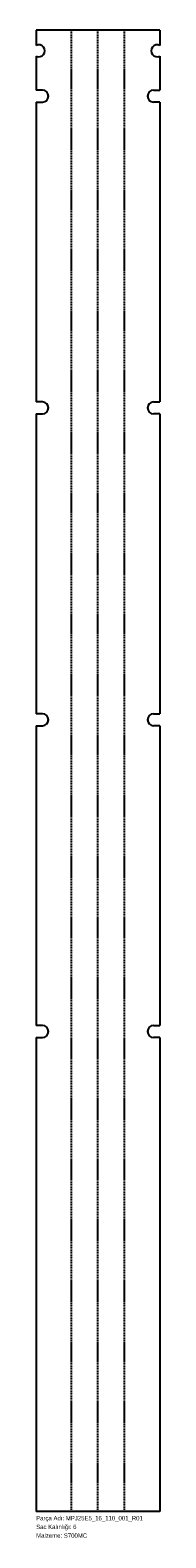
# Model space of a CAD drawing. Header units: millimetres. Extents: x 0 to 341, y -72 to 4086.
import ezdxf

# ---------------------------------------------------------------- set-up
doc = ezdxf.new("R2010")
doc.units = ezdxf.units.MM
for name, pattern in [('SLD-Katı', [0]), ('SLD-Kesik', [4.572, 3.048, -1.524]), ('SLD-Sürekli', [0])]:
    doc.linetypes.add(name, pattern=pattern)
doc.layers.add('METIN', color=96, linetype='SLD-Katı')
doc.styles.add('SLDTEXTSTYLE0', font='ARIAL.TTF', dxfattribs={"width": 0.948, "bigfont": 'bigfont'})
doc.styles.add('SLDTEXTSTYLE1', font='ARIAL.TTF', dxfattribs={"width": 0.948})

msp = doc.modelspace()

# ---------------------------------------------------------------- linework, layer by layer
at = {"color": 7, "linetype": 'SLD-Sürekli', "lineweight": 25}
for p, q in [((0.4, 4086.4), (0.4, 4044.3)), ((340.7, 4086.4), (0.4, 4086.4)), ((340.7, 4086.4), (340.7, 4044.3)), ((0.4, 4014.5), (0.4, 3920.9)), ((340.7, 4014.5), (340.7, 3920.9)), ((17.4, 3920.9), (0.4, 3920.9)), ((323.7, 3920.9), (340.7, 3920.9)), ((0.4, 3887.9), (0.4, 3060.9)), ((0.4, 3887.9), (17.4, 3887.9)), ((340.7, 3887.9), (323.7, 3887.9)), ((340.7, 3887.9), (340.7, 3060.9)), ((17.4, 3060.9), (0.4, 3060.9)), ((323.7, 3060.9), (340.7, 3060.9)), ((0.4, 3027.9), (0.4, 2200.9)), ((0.4, 3027.9), (17.4, 3027.9)), ((340.7, 3027.9), (323.7, 3027.9)), ((340.7, 3027.9), (340.7, 2200.9)), ((17.4, 2200.9), (0.4, 2200.9)), ((0.4, 2167.9), (0.4, 1340.9)), ((0.4, 2167.9), (17.4, 2167.9)), ((323.7, 2200.9), (340.7, 2200.9)), ((340.7, 2167.9), (323.7, 2167.9)), ((340.7, 2167.9), (340.7, 1340.9)), ((17.4, 1340.9), (0.4, 1340.9)), ((323.7, 1340.9), (340.7, 1340.9)), ((0.4, 1307.9), (0.4, 0.4)), ((0.4, 1307.9), (17.4, 1307.9)), ((340.7, 1307.9), (323.7, 1307.9)), ((340.7, 1307.9), (340.7, 0.4)), ((340.7, 0.4), (0.4, 0.4))]:
    msp.add_line(p, q, dxfattribs=at)
at = {"color": 7, "linetype": 'SLD-Kesik'}
for p, q in [((97.3, 0.4), (97.3, 4086.4)), ((170.5, 0.4), (170.5, 4086.4)), ((243.7, 0.4), (243.7, 4086.4))]:
    msp.add_line(p, q, dxfattribs=at)
at = {"color": 7, "linetype": 'SLD-Sürekli', "lineweight": 25}
for centre, start, end in [((7.4, 4029.4), 244.8973, 115.1027), ((333.7, 4029.4), 64.8973, 295.1027), ((17.4, 3904.4), 270, 90), ((323.7, 3904.4), 90, 270), ((17.4, 3044.4), 270, 90), ((323.7, 3044.4), 90, 270), ((17.4, 2184.4), 270, 90), ((323.7, 2184.4), 90, 270), ((17.4, 1324.4), 270, 90), ((323.7, 1324.4), 90, 270)]:
    msp.add_arc(centre, 16.5, start, end, dxfattribs=at)

# ---------------------------------------------------------------- texts
at = {"layer": 'METIN', "char_height": 12, "attachment_point": 1}
for s, insert, style in [('Sac Kalınlığı: 6', (0, -36), 'SLDTEXTSTYLE0'), ('Parça Adı: MPJ25E5_16_110_001_R01', (0, -12), 'SLDTEXTSTYLE0'), ('Malzeme: S700MC', (0, -60), 'SLDTEXTSTYLE1')]:
    msp.add_mtext(s, dxfattribs=dict(at, insert=insert, style=style))

doc.saveas('drawing.dxf')
